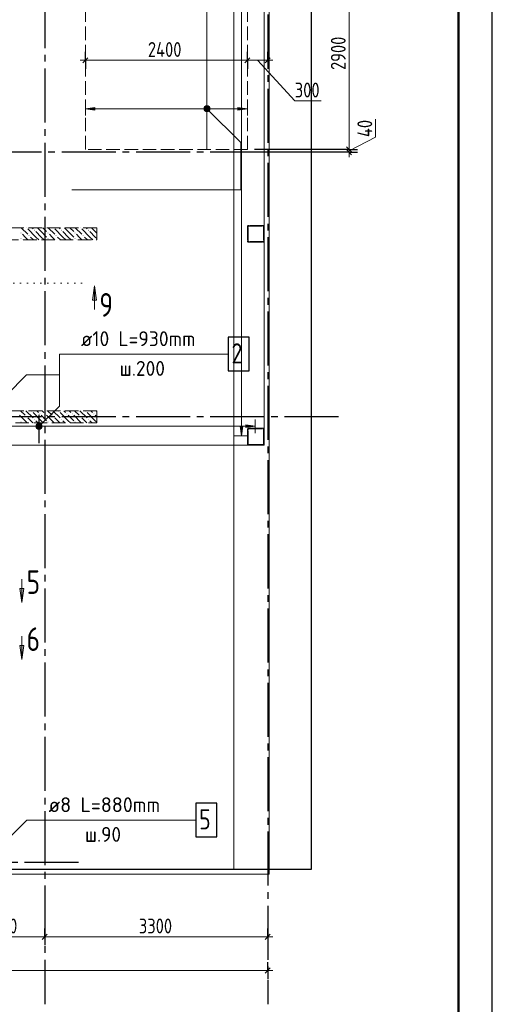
# Model space of a CAD drawing. Header units: millimetres. Extents: x 0 to 32559, y 0 to 42000.
# Tile 11 of 13: x 22702 to 29700, y 15930 to 30511. Entities that reach past the tile are written whole.
import ezdxf

# ---------------------------------------------------------------- set-up
doc = ezdxf.new("R2010")
doc.units = ezdxf.units.MM
for name, pattern in [('______2', [270, 200, -70]), ('______5', [1100, 800, -100, 100, -100]), ('______9', [100, 0, -100])]:
    doc.linetypes.add(name, pattern=pattern)
for name, color, linetype, lineweight in [('Standard', 7, 'Continuous', 25), ('ДОП Низ по Х', 7, 'Continuous', 25), ('Обрамление П-обр. равн.', 7, 'Continuous', 25), ('Оси', 40, '______5', 18), ('Позиционная метка номер позиции', 7, 'Continuous', 13), ('Примечания', 7, 'Continuous', 25), ('Сечения символ', 7, 'Continuous', 25)]:
    doc.layers.add(name, color=color, linetype=linetype, lineweight=lineweight)
doc.layers.add('ЖБ Перекрытие верхний уровень', color=7, linetype='Continuous', lineweight=25, true_color=0xe0e0ff)
doc.layers.add('ЖБ Стена верхний уровень', color=7, linetype='Continuous', lineweight=25, true_color=0x006e00)
doc.styles.add('GOST 2.304-81', font='txt')
doc.styles.add('ISOCPEUR', font='txt')

msp = doc.modelspace()

# ---------------------------------------------------------------- hatches: boundary and pattern name
at = {"layer": 'ДОП Низ по Х', "linetype": 'Continuous', "lineweight": 13, "transparency": 33554687}
msp.add_hatch(color=7, dxfattribs=at).paths.add_polyline_path([(23814, 29173), (23674, 29193), (23814, 29213)], flags=16)
for points in [[(25442, 29174), (25442, 29212), (25436, 29193)], [(25442, 29212), (25455, 29161), (25455, 29225)], [(25442, 29212), (25442, 29174), (25455, 29161)], [(25455, 29225), (25474, 29156), (25474, 29231)], [(25455, 29225), (25455, 29161), (25474, 29156)], [(25474, 29231), (25474, 29156), (25493, 29161)], [(25474, 29231), (25493, 29161), (25493, 29225)], [(25493, 29225), (25493, 29161), (25506, 29174)], [(25493, 29225), (25506, 29174), (25506, 29212)], [(25506, 29212), (25506, 29174), (25511, 29193)], [(25934, 29173), (26074, 29193), (25934, 29213)]]:
    msp.add_hatch(color=7, dxfattribs=at).paths.add_polyline_path(points)
at = {"layer": 'ЖБ Стена верхний уровень', "linetype": 'Continuous', "lineweight": 18, "transparency": 33554687}
for points in [[(22804, 27430), (22801, 27427), (22798, 27430)], [(23204, 27430), (23201, 27427), (23198, 27430)], [(23604, 27430), (23601, 27427), (23598, 27430)], [(22714, 27353), (22721, 27360), (22727, 27353), (22721, 27347)], [(22714, 27273), (22721, 27280), (22727, 27273), (22721, 27267)], [(22834, 27313), (22841, 27320), (22847, 27313), (22841, 27307)], [(22914, 27393), (22921, 27400), (22927, 27393), (22921, 27387)], [(23114, 27353), (23121, 27360), (23127, 27353), (23121, 27347)], [(23114, 27273), (23121, 27280), (23127, 27273), (23121, 27267)], [(23234, 27313), (23241, 27320), (23247, 27313), (23241, 27307)], [(23314, 27393), (23321, 27400), (23327, 27393), (23321, 27387)], [(23514, 27353), (23521, 27360), (23527, 27353), (23521, 27347)], [(23514, 27273), (23521, 27280), (23527, 27273), (23521, 27267)], [(23634, 27313), (23641, 27320), (23647, 27313), (23641, 27307)], [(23714, 27393), (23721, 27400), (23727, 27393), (23721, 27387)], [(26314, 27353), (26321, 27360), (26324, 27357), (26324, 27350), (26321, 27347)], [(26314, 27273), (26321, 27280), (26324, 27277), (26324, 27270), (26321, 27267)], [(22874, 24713), (22881, 24720), (22887, 24713), (22881, 24707)], [(22994, 24673), (23001, 24680), (23007, 24673), (23001, 24667)], [(23074, 24673), (23081, 24680), (23087, 24673), (23081, 24667)], [(23274, 24713), (23281, 24720), (23287, 24713), (23281, 24707)], [(23394, 24673), (23401, 24680), (23407, 24673), (23401, 24667)], [(23474, 24673), (23481, 24680), (23487, 24673), (23481, 24667)], [(23674, 24713), (23681, 24720), (23687, 24713), (23681, 24707)], [(23794, 24673), (23801, 24680), (23807, 24673), (23801, 24667)], [(22714, 24553), (22721, 24560), (22727, 24553), (22721, 24547)], [(22794, 24633), (22801, 24640), (22807, 24633), (22801, 24627)], [(22914, 24593), (22921, 24600), (22927, 24593), (22921, 24587)], [(23114, 24553), (23121, 24560), (23127, 24553), (23121, 24547)], [(23194, 24633), (23201, 24640), (23207, 24633), (23201, 24627)], [(23314, 24593), (23321, 24600), (23327, 24593), (23321, 24587)], [(23514, 24553), (23521, 24560), (23527, 24553), (23521, 24547)], [(23594, 24633), (23601, 24640), (23607, 24633), (23601, 24627)], [(23714, 24593), (23721, 24600), (23727, 24593), (23721, 24587)], [(26074, 24313), (26081, 24320), (26084, 24317), (26084, 24310), (26081, 24307)]]:
    msp.add_hatch(color=7, dxfattribs=at).paths.add_polyline_path(points, flags=16)
at = {"layer": 'Обрамление П-обр. равн.', "linetype": 'Continuous', "lineweight": 13, "transparency": 33554687}
for points in [[(22957, 24471), (22957, 24509), (22952, 24490)], [(22957, 24509), (22970, 24458), (22970, 24522)], [(22957, 24509), (22957, 24471), (22970, 24458)], [(22970, 24522), (22989, 24453), (22989, 24528)], [(22970, 24522), (22970, 24458), (22989, 24453)], [(22989, 24528), (22989, 24453), (23008, 24458)], [(22989, 24528), (23008, 24458), (23008, 24522)], [(23008, 24522), (23008, 24458), (23021, 24471)], [(23008, 24522), (23021, 24471), (23021, 24509)], [(23021, 24509), (23021, 24471), (23026, 24490)], [(26049, 24470), (26189, 24490), (26049, 24510)]]:
    msp.add_hatch(color=7, dxfattribs=at).paths.add_polyline_path(points)
msp.add_hatch(color=7, dxfattribs=at).paths.add_polyline_path([(26004, 24490), (25984, 24350), (25964, 24490)], flags=16)
at = {"layer": 'Позиционная метка номер позиции', "linetype": 'Continuous', "lineweight": 13, "transparency": 33554687}
for points in [[(25431, 29205), (25463, 29236), (25442, 29225)], [(25463, 29236), (25431, 29205), (25431, 29182)], [(25463, 29236), (25431, 29182), (25485, 29236)], [(25485, 29236), (25431, 29182), (25442, 29161)], [(25485, 29236), (25442, 29161), (25506, 29225)], [(25506, 29225), (25442, 29161), (25463, 29150)], [(25506, 29225), (25463, 29150), (25517, 29205)], [(25517, 29205), (25463, 29150), (25485, 29150)], [(25517, 29205), (25485, 29150), (25517, 29182)], [(25517, 29182), (25485, 29150), (25506, 29161)], [(22946, 24501), (23021, 24458), (22957, 24522)], [(22946, 24479), (23000, 24447), (22946, 24501)], [(22946, 24501), (23000, 24447), (23021, 24458)], [(22957, 24522), (23032, 24479), (22978, 24533)], [(22957, 24522), (23021, 24458), (23032, 24479)], [(22978, 24533), (23032, 24479), (23032, 24501)], [(22978, 24533), (23032, 24501), (23000, 24533)], [(23000, 24533), (23032, 24501), (23021, 24522)], [(22978, 24447), (22946, 24479), (22957, 24458)], [(22946, 24479), (22978, 24447), (23000, 24447)]]:
    msp.add_hatch(color=7, dxfattribs=at).paths.add_polyline_path(points)
at = {"layer": 'Сечения символ', "linetype": 'Continuous', "lineweight": 13, "transparency": 33554687}
for points in [[(23780, 26358), (23810, 26568), (23840, 26358)], [(22763, 22090), (22733, 21880), (22703, 22090)], [(22763, 21245), (22733, 21035), (22703, 21245)]]:
    msp.add_hatch(color=7, dxfattribs=at).paths.add_polyline_path(points, flags=16)

# ---------------------------------------------------------------- linework, layer by layer
at = {"layer": 'Standard', "color": 7, "linetype": 'Continuous', "lineweight": 13, "transparency": 33554687}
for p, q in [((23674, 29910), (23599, 29910)), ((26074, 29910), (26375, 29910)), ((26224, 29910), (26775, 29310)), ((26375, 29910), (26450, 29910)), ((26775, 29310), (27165, 29310)), ((27972, 28773), (27972, 29039)), ((27579, 28570), (27972, 28773)), ((27579, 28590), (27579, 28550)), ((27579, 28550), (27579, 28475)), ((21824, 16930), (23074, 16930)), ((23074, 16930), (26374, 16930)), ((26374, 16930), (26449, 16930)), ((7924, 16430), (26374, 16430)), ((26374, 16430), (26449, 16430))]:
    msp.add_line(p, q, dxfattribs=at)
at = {"layer": 'Standard', "color": 7, "linetype": 'Continuous', "lineweight": 25, "transparency": 33554687}
for p, q in [((23636, 29872), (23711, 29948)), ((26036, 29872), (26111, 29948)), ((26338, 29872), (26412, 29948)), ((27541, 28628), (27616, 28553)), ((27541, 28587), (27616, 28512)), ((23036, 16892), (23111, 16968)), ((26336, 16892), (26411, 16968)), ((26336, 16392), (26411, 16468))]:
    msp.add_line(p, q, dxfattribs=at)
at = {"layer": 'Standard', "color": 251, "linetype": 'Continuous', "lineweight": -3, "true_color": 0x656565, "transparency": 33554687}
for p, q in [((23674, 29910), (23674, 30035)), ((23674, 29910), (23674, 29785)), ((23674, 29910), (23674, 29910)), ((26074, 29910), (26074, 30035)), ((26074, 29910), (26074, 29785)), ((26074, 29910), (26074, 29910)), ((26375, 29910), (26375, 30035)), ((26375, 29910), (26375, 29785)), ((26375, 29910), (26375, 29910)), ((27579, 28590), (26180, 28590)), ((27579, 28590), (27454, 28590)), ((27579, 28590), (27704, 28590)), ((27579, 28550), (26125, 28550)), ((27579, 28550), (27454, 28550)), ((27579, 28550), (27704, 28550)), ((23074, 16930), (23074, 17055)), ((23074, 16930), (23074, 16805)), ((23074, 16930), (23074, 16930)), ((26374, 16930), (26374, 17055)), ((26374, 16930), (26374, 16805)), ((26374, 16930), (26374, 16930)), ((26374, 16430), (26374, 16555)), ((26374, 16430), (26374, 16305)), ((26374, 16430), (26374, 16430))]:
    msp.add_line(p, q, dxfattribs=at)
at = {"layer": 'Standard', "color": 7, "linetype": 'Continuous', "lineweight": 13, "transparency": 33554687}
msp.add_lwpolyline([(0, 0), (29700, 0), (29700, 42000), (0, 42000), (0, 0)], close=True, dxfattribs=at)
for points in [[(29700, 42000), (0, 42000), (0, 0), (29700, 0), (29700, 42000)], [(29700, 42000), (0, 42000), (0, 0), (29700, 0), (29700, 42000)], [(7674, 17930), (25874, 17930), (25874, 39170), (7674, 39170), (7674, 17930)], [(27579, 31490), (27579, 29879), (27579, 29879), (27579, 29558), (27579, 29558), (27579, 28590)], [(23674, 29910), (24632, 29910), (24632, 29910), (26074, 29910)]]:
    msp.add_lwpolyline(points, dxfattribs=at)
at = {"layer": 'Standard', "color": 7, "linetype": 'Continuous', "lineweight": 25, "transparency": 33554687}
for points in [[(29700, 42000), (0, 42000), (0, 0), (29700, 0), (29700, 42000)], [(7394, 17930), (27024, 17930), (27024, 39500), (7394, 39500), (7394, 17930)]]:
    msp.add_lwpolyline(points, dxfattribs=at)
at = {"layer": 'Standard', "color": 7, "linetype": 'Continuous', "lineweight": 50, "transparency": 33554687}
msp.add_lwpolyline([(2000, 41500), (29200, 41500), (29200, 500), (2000, 500), (2000, 41500)], close=True, dxfattribs=at)
at = {"layer": 'Standard', "color": 254, "linetype": 'Continuous', "lineweight": 18, "true_color": 0xc4c4ff, "transparency": 33554687}
msp.add_lwpolyline([(7319, 17859), (26394, 17859), (26394, 39571), (7319, 39571), (7319, 17859)], dxfattribs=at)
at = {"layer": 'ДОП Низ по Х', "color": 7, "linetype": 'Continuous', "lineweight": 18, "transparency": 33554687}
msp.add_line((25474, 31485), (25474, 28595), dxfattribs=at)
at = {"layer": 'ДОП Низ по Х', "color": 251, "linetype": 'Continuous', "lineweight": 13, "true_color": 0x494949, "transparency": 33554687}
for p, q in [((23674, 29193), (23674, 29293)), ((23674, 29193), (23814, 29213)), ((23814, 29173), (23674, 29193)), ((23674, 29193), (23674, 29093)), ((23674, 29193), (23674, 29193)), ((23814, 29213), (23814, 29173)), ((23814, 29193), (25444, 29193)), ((25474, 29231), (25474, 29231)), ((25504, 29193), (25934, 29193)), ((26074, 29193), (25934, 29213)), ((25934, 29213), (25934, 29173)), ((25934, 29173), (26074, 29193)), ((26074, 29193), (26074, 29293)), ((26074, 29193), (26074, 29093)), ((26074, 29193), (26074, 29193)), ((25474, 29156), (25474, 29156))]:
    msp.add_line(p, q, dxfattribs=at)
msp.add_circle((25474, 29193), 37.5, dxfattribs=at)
at = {"layer": 'ЖБ Перекрытие верхний уровень', "color": 7, "linetype": 'Continuous', "lineweight": 18, "transparency": 33554687}
for p, q in [((26324, 24210), (26324, 32890)), ((22354, 24210), (26324, 24210))]:
    msp.add_line(p, q, dxfattribs=at)
at = {"layer": 'ЖБ Стена верхний уровень', "color": 251, "linetype": '______2', "lineweight": 13, "true_color": 0x656565, "transparency": 33554687}
for p, q in [((23844, 27430), (21044, 27430)), ((23844, 27250), (23844, 27430)), ((26075, 27452), (26074, 27448)), ((26074, 27448), (26074, 27445)), ((26074, 27445), (26074, 27235)), ((26077, 27455), (26075, 27452)), ((26079, 27458), (26077, 27455)), ((26081, 27460), (26079, 27458)), ((26084, 27462), (26081, 27460)), ((26087, 27464), (26084, 27462)), ((26084, 27447), (26085, 27448)), ((26084, 27445), (26084, 27447)), ((26084, 27235), (26084, 27445)), ((26085, 27450), (26086, 27451)), ((26085, 27448), (26085, 27450)), ((26086, 27451), (26088, 27453)), ((26091, 27465), (26087, 27464)), ((26088, 27453), (26089, 27454)), ((26089, 27454), (26091, 27454)), ((26094, 27465), (26091, 27465)), ((26091, 27454), (26092, 27455)), ((26092, 27455), (26094, 27455)), ((26304, 27465), (26094, 27465)), ((26094, 27455), (26304, 27455)), ((26307, 27465), (26304, 27465)), ((26304, 27455), (26306, 27455)), ((26306, 27455), (26307, 27454)), ((26311, 27464), (26307, 27465)), ((26307, 27454), (26309, 27454)), ((26309, 27454), (26310, 27453)), ((26310, 27453), (26312, 27451)), ((26314, 27462), (26311, 27464)), ((26312, 27451), (26313, 27450)), ((26313, 27450), (26313, 27448)), ((26313, 27448), (26314, 27447)), ((26317, 27460), (26314, 27462)), ((26314, 27447), (26314, 27445)), ((26314, 27445), (26314, 27235)), ((26319, 27458), (26317, 27460)), ((26321, 27455), (26319, 27458)), ((26323, 27452), (26321, 27455)), ((26324, 27448), (26323, 27452)), ((26324, 27445), (26324, 27448)), ((26324, 27235), (26324, 27445)), ((21944, 27250), (23844, 27250)), ((26074, 27235), (26074, 27232)), ((26074, 27232), (26075, 27228)), ((26075, 27228), (26077, 27225)), ((26077, 27225), (26079, 27222)), ((26079, 27222), (26081, 27220)), ((26081, 27220), (26084, 27218)), ((26084, 27233), (26084, 27235)), ((26085, 27232), (26084, 27233)), ((26084, 27218), (26087, 27216)), ((26085, 27230), (26085, 27232)), ((26086, 27229), (26085, 27230)), ((26088, 27227), (26086, 27229)), ((26087, 27216), (26091, 27215)), ((26089, 27226), (26088, 27227)), ((26091, 27226), (26089, 27226)), ((26092, 27225), (26091, 27226)), ((26091, 27215), (26094, 27215)), ((26094, 27225), (26092, 27225)), ((26304, 27225), (26094, 27225)), ((26094, 27215), (26304, 27215)), ((26306, 27225), (26304, 27225)), ((26304, 27215), (26307, 27215)), ((26307, 27226), (26306, 27225)), ((26309, 27226), (26307, 27226)), ((26307, 27215), (26311, 27216)), ((26310, 27227), (26309, 27226)), ((26312, 27229), (26310, 27227)), ((26311, 27216), (26314, 27218)), ((26313, 27230), (26312, 27229)), ((26314, 27233), (26313, 27232)), ((26313, 27232), (26313, 27230)), ((26314, 27235), (26314, 27233)), ((26314, 27218), (26317, 27220)), ((26317, 27220), (26319, 27222)), ((26319, 27222), (26321, 27225)), ((26321, 27225), (26323, 27228)), ((26323, 27228), (26324, 27232)), ((26324, 27232), (26324, 27235)), ((23844, 24720), (21019, 24720)), ((23844, 24540), (23844, 24720)), ((21019, 24540), (23844, 24540)), ((26075, 24447), (26074, 24443)), ((26074, 24443), (26074, 24440)), ((26074, 24440), (26074, 24230)), ((26077, 24450), (26075, 24447)), ((26079, 24453), (26077, 24450)), ((26081, 24455), (26079, 24453)), ((26084, 24457), (26081, 24455)), ((26087, 24459), (26084, 24457)), ((26084, 24442), (26085, 24443)), ((26084, 24440), (26084, 24442)), ((26084, 24230), (26084, 24440)), ((26085, 24445), (26086, 24446)), ((26085, 24443), (26085, 24445)), ((26086, 24446), (26088, 24448)), ((26091, 24460), (26087, 24459)), ((26088, 24448), (26089, 24449)), ((26089, 24449), (26091, 24449)), ((26094, 24460), (26091, 24460)), ((26091, 24449), (26092, 24450)), ((26092, 24450), (26094, 24450)), ((26304, 24460), (26094, 24460)), ((26094, 24450), (26304, 24450)), ((26307, 24460), (26304, 24460)), ((26304, 24450), (26306, 24450)), ((26306, 24450), (26307, 24449)), ((26311, 24459), (26307, 24460)), ((26307, 24449), (26309, 24449)), ((26309, 24449), (26310, 24448)), ((26310, 24448), (26312, 24446)), ((26314, 24457), (26311, 24459)), ((26312, 24446), (26313, 24445)), ((26313, 24445), (26313, 24443)), ((26313, 24443), (26314, 24442)), ((26317, 24455), (26314, 24457)), ((26314, 24442), (26314, 24440)), ((26314, 24440), (26314, 24230)), ((26319, 24453), (26317, 24455)), ((26321, 24450), (26319, 24453)), ((26323, 24447), (26321, 24450)), ((26324, 24443), (26323, 24447)), ((26324, 24440), (26324, 24443)), ((26324, 24230), (26324, 24440)), ((26074, 24230), (26074, 24227)), ((26074, 24227), (26075, 24223)), ((26075, 24223), (26077, 24220)), ((26077, 24220), (26079, 24217)), ((26079, 24217), (26081, 24215)), ((26081, 24215), (26084, 24213)), ((26084, 24228), (26084, 24230)), ((26085, 24227), (26084, 24228)), ((26084, 24213), (26087, 24211)), ((26085, 24225), (26085, 24227)), ((26086, 24224), (26085, 24225)), ((26088, 24222), (26086, 24224)), ((26087, 24211), (26091, 24210)), ((26089, 24221), (26088, 24222)), ((26091, 24221), (26089, 24221)), ((26092, 24220), (26091, 24221)), ((26091, 24210), (26094, 24210)), ((26094, 24220), (26092, 24220)), ((26304, 24220), (26094, 24220)), ((26094, 24210), (26304, 24210)), ((26306, 24220), (26304, 24220)), ((26304, 24210), (26307, 24210)), ((26307, 24221), (26306, 24220)), ((26309, 24221), (26307, 24221)), ((26307, 24210), (26311, 24211)), ((26310, 24222), (26309, 24221)), ((26312, 24224), (26310, 24222)), ((26311, 24211), (26314, 24213)), ((26313, 24225), (26312, 24224)), ((26314, 24228), (26313, 24227)), ((26313, 24227), (26313, 24225)), ((26314, 24230), (26314, 24228)), ((26314, 24213), (26317, 24215)), ((26317, 24215), (26319, 24217)), ((26319, 24217), (26321, 24220)), ((26321, 24220), (26323, 24223)), ((26323, 24223), (26324, 24227)), ((26324, 24227), (26324, 24230))]:
    msp.add_line(p, q, dxfattribs=at)
at = {"layer": 'ЖБ Стена верхний уровень', "color": 9, "linetype": 'Continuous', "lineweight": 18, "true_color": 0xc7c7c7, "transparency": 33554687}
for p, q in [((22724, 27430), (22821, 27333)), ((22884, 27430), (22901, 27413)), ((23021, 27373), (22964, 27430)), ((23044, 27430), (23101, 27373)), ((23124, 27430), (23221, 27333)), ((23284, 27430), (23301, 27413)), ((23421, 27373), (23364, 27430)), ((23444, 27430), (23501, 27373)), ((23524, 27430), (23621, 27333)), ((23684, 27430), (23701, 27413)), ((23821, 27373), (23764, 27430)), ((26074, 27440), (26084, 27430)), ((26139, 27455), (26129, 27465)), ((26314, 27440), (26324, 27430)), ((22781, 27293), (22741, 27333)), ((22821, 27253), (22781, 27293)), ((22941, 27293), (22821, 27413)), ((22861, 27293), (22904, 27250)), ((22941, 27373), (23021, 27293)), ((22941, 27293), (22984, 27250)), ((23021, 27373), (23101, 27293)), ((23021, 27293), (23064, 27250)), ((23181, 27293), (23141, 27333)), ((23221, 27253), (23181, 27293)), ((23341, 27293), (23221, 27413)), ((23261, 27293), (23304, 27250)), ((23341, 27373), (23421, 27293)), ((23341, 27293), (23384, 27250)), ((23421, 27373), (23501, 27293)), ((23421, 27293), (23464, 27250)), ((23581, 27293), (23541, 27333)), ((23621, 27253), (23581, 27293)), ((23741, 27293), (23621, 27413)), ((23661, 27293), (23704, 27250)), ((23741, 27373), (23821, 27293)), ((23741, 27293), (23784, 27250)), ((23821, 27373), (23844, 27350)), ((23821, 27293), (23844, 27270)), ((26084, 27350), (26074, 27360)), ((26074, 27280), (26084, 27270)), ((22741, 27253), (22744, 27250)), ((23141, 27253), (23144, 27250)), ((23541, 27253), (23544, 27250)), ((26129, 27225), (26139, 27215)), ((26209, 27225), (26219, 27215)), ((26289, 27225), (26299, 27215)), ((22701, 24653), (22814, 24540)), ((22714, 24720), (22781, 24653)), ((22794, 24720), (22901, 24613)), ((23021, 24573), (22901, 24693)), ((22954, 24720), (22981, 24693)), ((23021, 24653), (23101, 24573)), ((23061, 24693), (23034, 24720)), ((23101, 24653), (23214, 24540)), ((23114, 24720), (23181, 24653)), ((23194, 24720), (23301, 24613)), ((23421, 24573), (23301, 24693)), ((23354, 24720), (23381, 24693)), ((23421, 24653), (23501, 24573)), ((23461, 24693), (23434, 24720)), ((23501, 24653), (23614, 24540)), ((23514, 24720), (23581, 24653)), ((23594, 24720), (23701, 24613)), ((23821, 24573), (23701, 24693)), ((23754, 24720), (23781, 24693)), ((23821, 24653), (23844, 24630)), ((23844, 24710), (23834, 24720)), ((22894, 24540), (22821, 24613)), ((22941, 24573), (22974, 24540)), ((23021, 24573), (23054, 24540)), ((23294, 24540), (23221, 24613)), ((23341, 24573), (23374, 24540)), ((23421, 24573), (23454, 24540)), ((23694, 24540), (23621, 24613)), ((23741, 24573), (23774, 24540)), ((23821, 24573), (23844, 24550)), ((26074, 24400), (26084, 24390)), ((26094, 24460), (26104, 24450)), ((26174, 24460), (26184, 24450)), ((26254, 24460), (26264, 24450)), ((26314, 24400), (26324, 24390)), ((26074, 24240), (26084, 24230)), ((26094, 24220), (26101, 24213)), ((26184, 24210), (26174, 24220)), ((26254, 24220), (26264, 24210)), ((26314, 24320), (26324, 24310)), ((26314, 24240), (26324, 24230))]:
    msp.add_line(p, q, dxfattribs=at)
at = {"layer": 'Обрамление П-обр. равн.', "color": 251, "linetype": 'Continuous', "lineweight": 13, "true_color": 0x494949, "transparency": 33554687}
for p, q in [((25984, 24490), (25984, 32120)), ((22989, 24528), (22989, 24528)), ((26189, 24490), (26049, 24510)), ((26049, 24510), (26049, 24470)), ((26189, 24490), (26189, 24590)), ((22529, 24490), (22959, 24490)), ((22989, 24453), (22989, 24453)), ((23019, 24490), (26049, 24490)), ((25984, 24350), (25964, 24490)), ((25964, 24490), (26004, 24490)), ((26004, 24490), (25984, 24350)), ((26049, 24470), (26189, 24490)), ((26189, 24490), (26189, 24390)), ((26189, 24490), (26189, 24490)), ((25984, 24350), (25884, 24350)), ((25984, 24350), (26084, 24350)), ((25984, 24350), (25984, 24350))]:
    msp.add_line(p, q, dxfattribs=at)
at = {"layer": 'Обрамление П-обр. равн.', "color": 7, "linetype": 'Continuous', "lineweight": 25, "transparency": 33554687}
msp.add_line((22989, 24240), (22989, 24660), dxfattribs=at)
for points in [[(25789, 25310), (26099, 25310), (26099, 25810), (25789, 25810), (25789, 25310)], [(25309, 18409), (25619, 18409), (25619, 18909), (25309, 18909), (25309, 18409)]]:
    msp.add_lwpolyline(points, dxfattribs=at)
at = {"layer": 'Обрамление П-обр. равн.', "color": 251, "linetype": 'Continuous', "lineweight": 13, "true_color": 0x494949, "transparency": 33554687}
msp.add_circle((22989, 24490), 37.5, dxfattribs=at)
at = {"layer": 'Оси', "color": 8, "linetype": '______5', "lineweight": -3, "transparency": 33554687}
for p, q in [((26374, 33890), (26374, 15930)), ((23074, 33090), (23074, 15930)), ((27424, 28550), (4600, 28550)), ((27424, 24630), (4600, 24630)), ((23574, 18030), (4600, 18030))]:
    msp.add_line(p, q, dxfattribs=at)
at = {"layer": 'Позиционная метка номер позиции', "color": 7, "linetype": 'Continuous', "lineweight": 13, "transparency": 33554687}
for p, q in [((25442, 29225), (25442, 29225)), ((25506, 29225), (25506, 29225)), ((25442, 29161), (25442, 29161)), ((25506, 29161), (25506, 29161)), ((22957, 24522), (22957, 24522)), ((23021, 24522), (23021, 24522)), ((22957, 24458), (22957, 24458)), ((23021, 24458), (23021, 24458))]:
    msp.add_line(p, q, dxfattribs=at)
for points in [[(25474, 29193), (25974, 28693), (25974, 27993), (23474, 27993)], [(22504, 24950), (22804, 25250), (23289, 25250), (23289, 25560), (25789, 25560)], [(22989, 24490), (23289, 24790), (23289, 25560), (25789, 25560)], [(22309, 18159), (22809, 18659), (25309, 18659)]]:
    msp.add_lwpolyline(points, dxfattribs=at)
for centre in [(25474, 29193), (22989, 24490)]:
    msp.add_circle(centre, 45, dxfattribs=at)
at = {"layer": 'Примечания', "color": 7, "linetype": '______2', "lineweight": 18, "transparency": 33554687}
for p, q in [((23674, 28590), (23674, 31490)), ((26074, 31490), (26074, 28590)), ((26074, 28590), (23674, 28590))]:
    msp.add_line(p, q, dxfattribs=at)
at = {"layer": 'Сечения символ', "color": 7, "linetype": '______9', "lineweight": 13, "transparency": 33554687}
msp.add_line((23617, 26610), (20607, 26610), dxfattribs=at)
at = {"layer": 'Сечения символ', "color": 7, "linetype": 'Continuous', "lineweight": 13, "transparency": 33554687}
for p, q in [((23780, 26358), (23810, 26568)), ((23810, 26568), (23810, 26221)), ((23810, 26568), (23810, 26568)), ((23810, 26568), (23810, 26568)), ((23810, 26568), (23810, 26568)), ((23810, 26568), (23840, 26358)), ((23840, 26358), (23780, 26358)), ((23810, 26358), (23810, 26343)), ((22733, 21880), (22733, 22227)), ((22733, 21880), (22703, 22090)), ((22703, 22090), (22763, 22090)), ((22733, 22090), (22733, 22105)), ((22763, 22090), (22733, 21880)), ((22733, 21880), (22733, 21880)), ((22733, 21880), (22733, 21880)), ((22733, 21880), (22733, 21880)), ((22733, 21035), (22733, 21382)), ((22733, 21035), (22703, 21245)), ((22703, 21245), (22763, 21245)), ((22733, 21245), (22733, 21260)), ((22763, 21245), (22733, 21035)), ((22733, 21035), (22733, 21035)), ((22733, 21035), (22733, 21035)), ((22733, 21035), (22733, 21035))]:
    msp.add_line(p, q, dxfattribs=at)

# ---------------------------------------------------------------- texts
at = {"layer": 'Standard', "color": 7, "linetype": 'Continuous', "lineweight": 25, "transparency": 33554687, "char_height": 220, "attachment_point": 7, "rotation": 90, "style": 'GOST 2.304-81'}
for s, insert, width in [('2900', (27529, 29766), 672.62), ('40', (27922, 28773), 391.31)]:
    msp.add_mtext(s, dxfattribs=dict(at, insert=insert, width=width))
at = {"layer": 'Standard', "color": 7, "linetype": 'Continuous', "lineweight": 25, "transparency": 33554687, "char_height": 220, "attachment_point": 7, "style": 'GOST 2.304-81'}
for s, insert, width in [('2400', (24600, 29960), 672.62), ('300', (26775, 29360), 516.38), ('1250', (22207, 16980), 610.16), ('3300', (24466, 16980), 641.48)]:
    msp.add_mtext(s, dxfattribs=dict(at, insert=insert, width=width))
at = {"layer": 'Обрамление П-обр. равн.', "color": 7, "linetype": 'Continuous', "lineweight": 13, "transparency": 33554687, "attachment_point": 7, "style": 'ISOCPEUR'}
for s, insert, char_height, width in [('\\W0.96;ø10 L=930mm ', (23609, 25677), 220, 1996.3), ('\\W0.78;2', (25839, 25420), 300, 326.41), ('\\W0.95;ш.200 ', (24181, 25237), 220, 962.14), ('\\W0.98;ø8 L=880mm ', (23129, 18776), 220, 1888.52), ('\\W0.78;5', (25359, 18519), 300, 326.42), ('\\W0.94;ш.90 ', (23668, 18336), 220, 807.15)]:
    msp.add_mtext(s, dxfattribs=dict(at, insert=insert, char_height=char_height, width=width))
at = {"layer": 'Сечения символ', "color": 7, "linetype": 'Continuous', "lineweight": 35, "transparency": 33554687, "char_height": 350, "attachment_point": 7, "style": 'ISOCPEUR'}
for s, insert, width in [('\\W0.78;9', (23882, 26113), 380.8), ('\\W0.78;5', (22804, 22008), 380.81), ('\\W0.78;6', (22804, 21163), 380.81)]:
    msp.add_mtext(s, dxfattribs=dict(at, insert=insert, width=width))

doc.saveas('drawing.dxf')
